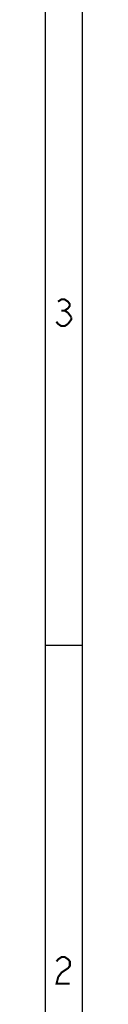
# Model space of a CAD drawing. Header units: millimetres. Extents: x 0 to 420, y 0 to 297.
# Tile 11 of 29: x 417.23 to 420, y 72.48 to 145.54. Entities that reach past the tile are written whole.
import ezdxf

# ---------------------------------------------------------------- set-up
doc = ezdxf.new("R2010")
doc.units = ezdxf.units.MM
doc.header["$LTSCALE"] = 23.1
doc.layers.get('0').update_dxf_attribs({"linetype": 'CONTINUOUS'})

msp = doc.modelspace()

# ---------------------------------------------------------------- linework, layer by layer
at = {"color": 7, "linetype": 'CONTINUOUS', "true_color": 0xf5f5f5}
for p, q in [((419.978, 0.358), (419.978, 296.671)), ((420, 0), (420, 297)), ((417.234, 3.102), (417.234, 293.928)), ((417.234, 99.129), (419.978, 99.129))]:
    msp.add_line(p, q, dxfattribs=at)
at = {"color": 7, "linetype": 'CONTINUOUS', "true_color": 0xf5f5f5, "const_width": 0.15}
for points in [[(418.174, 124.62), (418.421, 124.785), (418.668, 124.785), (418.915, 124.62), (419.038, 124.455), (419.038, 124.291), (418.915, 124.126), (418.668, 123.962), (418.915, 123.797), (419.162, 123.468)], [(418.421, 123.962), (418.668, 123.962)], [(419.162, 123.468), (419.162, 123.303), (418.915, 122.974)], [(418.915, 122.974), (418.668, 122.809), (418.421, 122.809), (418.174, 122.974), (418.05, 123.139)], [(418.062, 75.658), (418.186, 75.822), (418.433, 75.987), (418.679, 75.987), (418.926, 75.822), (419.05, 75.658), (419.05, 75.329), (418.926, 75.164), (418.679, 74.999), (418.433, 74.835), (418.186, 74.505), (418.062, 74.012), (419.05, 74.012)]]:
    msp.add_lwpolyline(points, dxfattribs=at)

doc.saveas('drawing.dxf')
